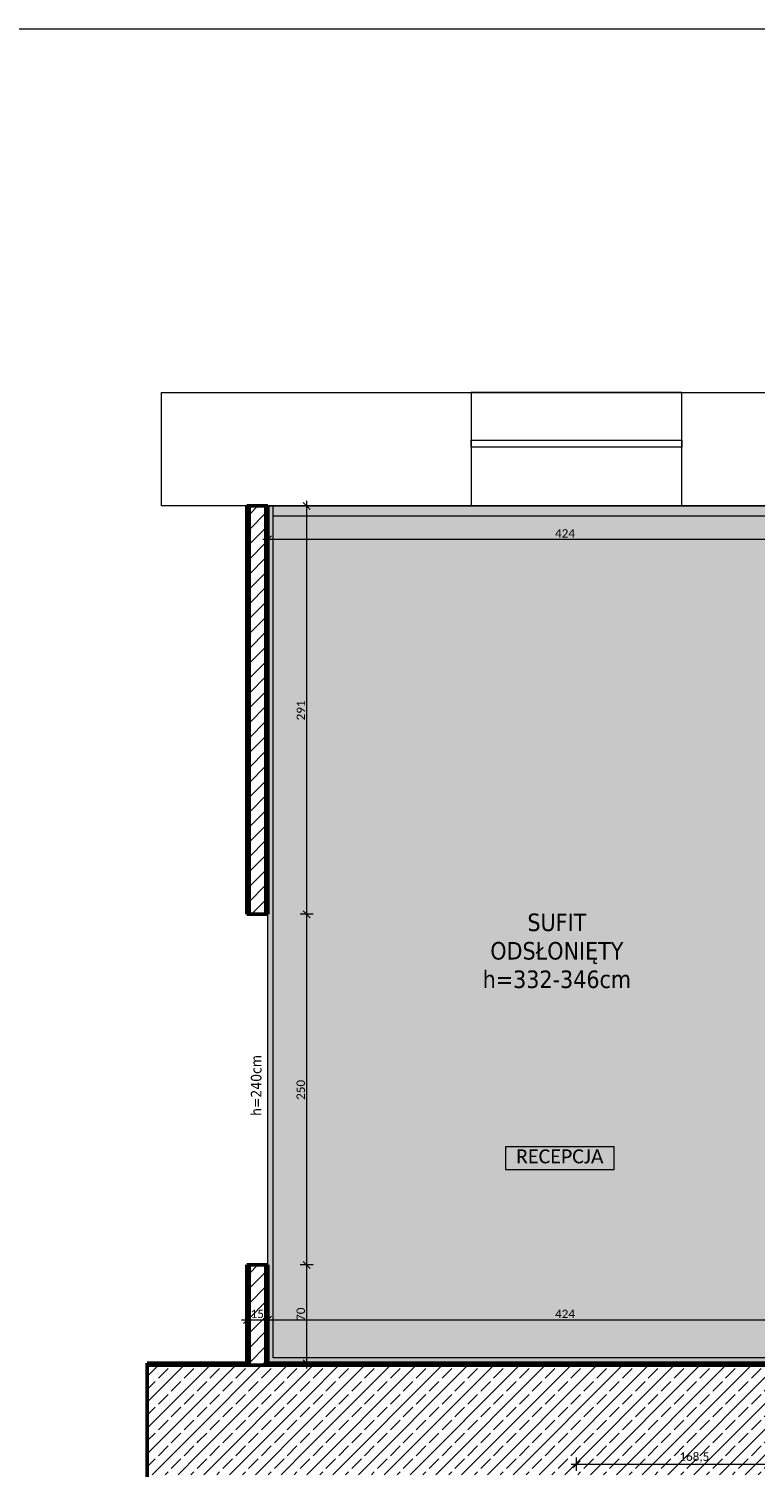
# Model space of a CAD drawing. Extents: x -1922 to 5870, y 70 to 4130.
# Tile 9 of 15: x 784 to 1820, y 2074 to 4130. Entities that reach past the tile are written whole.
import ezdxf
from ezdxf.xclip import XClip

# ---------------------------------------------------------------- set-up
doc = ezdxf.new("R2010")
doc.units = 0
doc.header["$MEASUREMENT"] = 0
doc.header["$XCLIPFRAME"] = 0
for name, color, linetype, lineweight in [('!KONCEPCJA_Nr_pióra__1', 7, 'Continuous', 50), ('!KONCEPCJA_Nr_pióra__61', 5, 'Continuous', 40), ('230-A Ściany działowe_Nr_pióra__1', 7, 'Continuous', 50), ('499-K Wymiary i opisy_Nr_pióra__65', 7, 'Continuous', 5), ('arkusz_Nr_pióra__5', 7, 'Continuous', 15), ('B_WIDOK_Nr_pióra__41', 7, 'Continuous', 13), ('Drzwi ARCHICAD_Nr_pióra__1', 7, 'Continuous', 50)]:
    doc.layers.add(name, color=color, linetype=linetype, lineweight=lineweight)
for name, color, linetype, lineweight, true_color in [('!ŚCIANY SUFITY PODŁOGI_Nr_pióra__254', 7, 'Continuous', 13, 0xb676ff), ('270-A Sufity_Nr_pióra__84', 7, 'Continuous', 5, 0xa5a5a5), ('B_WIDOK_Nr_pióra__64', 7, 'Continuous', 5, 0x9f9f9f), ('tekst_Nr_pióra__84', 7, 'Continuous', 5, 0xa5a5a5)]:
    doc.layers.add(name, color=color, linetype=linetype, lineweight=lineweight, true_color=true_color)
doc.layers.add('230-A Ściany działowe', color=7, linetype='Continuous')
doc.layers.add('820-G Rysunki Obrazki', color=7, linetype='Continuous')
doc.styles.add('GENERATED_STYLE_1', font='tahoma.ttf')
doc.styles.add('GENERATED_STYLE_6', font='calibril.ttf')
doc.linetypes.add('Symbol-005', pattern='A,0,[1,WSPL_R4_Ĺ›ciany sufity podĹ‚ogi11.Shx,S=0.238095,R=0,X=0,Y=0],-30,0', length=30)
pattern_1 = [(0, (1124.8, 2233.816), (0, 17.32051), [0, -10]), (0, (1129.8, 2242.476), (0, 17.3205), [0, -10])]
pattern_2 = [(45, (1124.8, 2233.816), (-10.6066, 10.6066), [])]
pattern_3 = [(45, (1124.8, 2233.816), (-18.3848, 18.3848), []), (45, (1115.608, 2243.008), (-18.38478, 18.38478), [19.5, -6.5])]

# ---------------------------------------------------------------- blocks, each defined once
blk = doc.blocks.new('Rysunek_2_2', base_point=(1124.8, 2233.8))
at = {"layer": '230-A Ściany działowe', "linetype": 'Continuous', "lineweight": 0, "ltscale": 0.1, "true_color": 0x000000}
h = blk.add_hatch(dxfattribs=at)
h.set_pattern_fill('Tynk_0002', color=18, style=0, pattern_type=2)
h.set_pattern_definition(pattern_1)
h.paths.add_polyline_path([(1094.8, 3449.8), (1094.8, 2867.8), (1097.8, 2867.8), (1097.8, 3449.8)])
h = blk.add_hatch(dxfattribs=at)
h.set_pattern_fill('Bloczki_ceramiczne_0002', color=18, style=0, pattern_type=2)
h.set_pattern_definition(pattern_2)
h.paths.add_polyline_path([(1121.8, 3449.8), (1097.8, 3449.8), (1097.8, 2867.8), (1121.8, 2867.8)])
h = blk.add_hatch(dxfattribs=at)
h.set_pattern_fill('Tynk_0002', color=18, style=0, pattern_type=2)
h.set_pattern_definition(pattern_1)
h.paths.add_polyline_path([(1121.8, 3449.8), (1121.8, 2867.8), (1124.8, 2867.8), (1124.8, 3449.8)])
h = blk.add_hatch(dxfattribs=at)
h.set_pattern_fill('Tynk_0002', color=18, style=0, pattern_type=2)
h.set_pattern_definition(pattern_1)
h.paths.add_polyline_path([(1094.8, 2227.8), (1097.8, 2227.8), (1097.8, 2367.8), (1094.8, 2367.8)])
h = blk.add_hatch(dxfattribs=at)
h.set_pattern_fill('Bloczki_ceramiczne_0002', color=18, style=0, pattern_type=2)
h.set_pattern_definition(pattern_2)
h.paths.add_polyline_path([(1097.8, 2367.8), (1097.8, 2227.8), (1121.8, 2227.8), (1121.8, 2367.8)])
h = blk.add_hatch(dxfattribs=at)
h.set_pattern_fill('Tynk_0002', color=18, style=0, pattern_type=2)
h.set_pattern_definition(pattern_1)
h.paths.add_polyline_path([(1121.8, 2227.8), (1124.8, 2227.8), (1124.8, 2367.8), (1121.8, 2367.8)])
h = blk.add_hatch(dxfattribs=at)
h.set_pattern_fill('Tynk_0002', color=18, style=0, pattern_type=2)
h.set_pattern_definition(pattern_1)
h.paths.add_polyline_path([(1094.8, 2227.8), (952.7, 2227.8), (952.7, 2224.8), (1094.8, 2224.8)])
h = blk.add_hatch(dxfattribs=at)
h.set_pattern_fill('Beton_zbrojony_0002', color=18, style=0, pattern_type=2)
h.set_pattern_definition(pattern_3)
h.paths.add_polyline_path([(1025.8, 2224.8), (952.7, 2224.8), (952.7, 2068.8), (1025.8, 2068.8)])
h = blk.add_hatch(dxfattribs=at)
h.set_pattern_fill('Beton_zbrojony_0002', color=18, style=0, pattern_type=2)
h.set_pattern_definition(pattern_3)
h.paths.add_polyline_path([(1025.8, 2068.8), (1181.8, 2068.8), (1181.8, 2224.8), (1025.8, 2224.8)])
h = blk.add_hatch(dxfattribs=at)
h.set_pattern_fill('Tynk_0002', color=18, style=0, pattern_type=2)
h.set_pattern_definition(pattern_1)
h.paths.add_polyline_path([(1094.8, 2224.8), (1097.8, 2224.8), (1097.8, 2227.8), (1094.8, 2227.8)])
h = blk.add_hatch(dxfattribs=at)
h.set_pattern_fill('Bloczki_ceramiczne_0002', color=18, style=0, pattern_type=2)
h.set_pattern_definition(pattern_2)
h.paths.add_polyline_path([(1097.8, 2224.8), (1121.8, 2224.8), (1121.8, 2227.8), (1097.8, 2227.8)])
h = blk.add_hatch(dxfattribs=at)
h.set_pattern_fill('Tynk_0002', color=18, style=0, pattern_type=2)
h.set_pattern_definition(pattern_1)
h.paths.add_polyline_path([(1121.8, 2224.8), (1124.8, 2224.8), (1124.8, 2227.8), (1121.8, 2227.8)])
h = blk.add_hatch(dxfattribs=at)
h.set_pattern_fill('Tynk_0002', color=18, style=0, pattern_type=2)
h.set_pattern_definition(pattern_1)
h.paths.add_polyline_path([(2532.8, 2227.8), (1124.8, 2227.8), (1124.8, 2224.8), (2532.8, 2224.8)])
h = blk.add_hatch(dxfattribs=at)
h.set_pattern_fill('Beton_zbrojony_0002', color=18, style=0, pattern_type=2)
h.set_pattern_definition(pattern_3)
h.paths.add_polyline_path([(1181.8, 2068.8), (2532.8, 2068.8), (2532.8, 2224.8), (1181.8, 2224.8)])
at = {"layer": '270-A Sufity_Nr_pióra__84', "linetype": 'Continuous', "lineweight": 5, "ltscale": 0.1, "true_color": 0xa5a5a5}
h = blk.add_hatch(dxfattribs=at)
h.set_pattern_fill('Piasek_0002', color=253, style=0, pattern_type=2)
h.set_pattern_definition([(45, (1548.8, 2864.556), (-9.54594, 9.54594), [0, -9, 0, -13.5]), (110, (1578.8, 2864.556), (12.68585, 4.61727), [0, -6.6, 0, -11.4])])
h.paths.add_polyline_path([(1124.8, 3449.8), (1124.8, 2227.8), (1972.8, 2227.8), (1972.8, 3449.8)])
at = {"layer": '!ŚCIANY SUFITY PODŁOGI_Nr_pióra__254', "color": 191, "linetype": 'Symbol-005', "lineweight": 13, "ltscale": 0.1, "true_color": 0xb676ff, "flags": 128}
for points in [[(1972.8, 2235.4), (1132.3, 2235.4), (1132.3, 3449.8)], [(1955.8, 3435.1), (1132.3, 3435.1)]]:
    blk.add_lwpolyline(points, dxfattribs=at)
at = {"layer": '230-A Ściany działowe_Nr_pióra__1', "color": 7, "linetype": 'Continuous', "lineweight": 50, "ltscale": 0.1}
for p, q in [((1097.8, 3449.8), (1097.8, 2867.8)), ((1121.8, 2867.8), (1121.8, 3449.8)), ((1094.8, 2867.8), (1097.8, 2867.8)), ((1097.8, 2867.8), (1121.8, 2867.8)), ((1121.8, 2867.8), (1124.8, 2867.8)), ((1094.8, 2367.8), (1097.8, 2367.8)), ((1097.8, 2367.8), (1097.8, 2227.8)), ((1097.8, 2367.8), (1121.8, 2367.8)), ((1121.8, 2227.8), (1121.8, 2367.8)), ((1121.8, 2367.8), (1124.8, 2367.8)), ((1025.8, 2224.8), (952.7, 2224.8)), ((1181.8, 2224.8), (1025.8, 2224.8)), ((1097.8, 2227.8), (1097.8, 2224.8)), ((1097.8, 2227.8), (1097.8, 2224.8)), ((1097.8, 2224.8), (1121.8, 2224.8)), ((1097.8, 2224.8), (1121.8, 2224.8)), ((1121.8, 2224.8), (1121.8, 2227.8)), ((1121.8, 2224.8), (1121.8, 2227.8)), ((2532.8, 2224.8), (1181.8, 2224.8))]:
    blk.add_line(p, q, dxfattribs=at)
at = {"layer": '230-A Ściany działowe_Nr_pióra__1', "color": 7, "linetype": 'Continuous', "lineweight": 50, "ltscale": 0.1, "flags": 128}
for points in [[(1094.8, 3449.8), (1094.8, 2867.8)], [(1094.8, 3449.8), (1097.8, 3449.8)], [(1097.8, 3449.8), (1121.8, 3449.8)], [(1121.8, 3449.8), (1124.8, 3449.8)], [(1124.8, 2867.8), (1124.8, 3449.8)], [(1094.8, 2367.8), (1094.8, 2227.8)], [(1124.8, 2227.8), (1124.8, 2367.8)], [(1094.8, 2227.8), (952.7, 2227.8)], [(952.7, 2227.8), (952.7, 2065.8)], [(2532.8, 2227.8), (1124.8, 2227.8)]]:
    blk.add_lwpolyline(points, dxfattribs=at)
at = {"layer": '270-A Sufity_Nr_pióra__84', "color": 253, "linetype": 'Continuous', "lineweight": 5, "ltscale": 0.1, "true_color": 0xa5a5a5}
for p, q in [((1124.8, 2227.8), (1124.8, 3449.8)), ((1124.8, 3449.8), (1972.8, 3449.8)), ((1972.8, 2227.8), (1124.8, 2227.8))]:
    blk.add_line(p, q, dxfattribs=at)
at = {"layer": '499-K Wymiary i opisy_Nr_pióra__65', "color": 7, "linetype": 'Continuous', "lineweight": 5, "ltscale": 0.1}
for p, q in [((1185.1, 3444.8), (1175.1, 3454.8)), ((1180.1, 3449.8), (1180.1, 3457.3)), ((1189.5, 3449.8), (1170.7, 3449.8)), ((1180.1, 2867.8), (1180.1, 3449.8)), ((1117.3, 3402.3), (1124.8, 3402.3)), ((1129.8, 3407.3), (1119.8, 3397.3)), ((1124.8, 3392.9), (1124.8, 3411.7)), ((1124.8, 3402.3), (1972.8, 3402.3)), ((1189.5, 2867.8), (1170.7, 2867.8)), ((1175.1, 2872.8), (1185.1, 2862.8)), ((1180.1, 2367.8), (1180.1, 2867.8)), ((1189.5, 2367.8), (1170.7, 2367.8)), ((1175.1, 2372.8), (1185.1, 2362.8)), ((1180.1, 2227.8), (1180.1, 2367.8)), ((1087.3, 2289.6), (1094.8, 2289.6)), ((1099.8, 2294.6), (1089.8, 2284.6)), ((1094.8, 2280.2), (1094.8, 2298.9)), ((1094.8, 2289.6), (1124.8, 2289.6)), ((1129.8, 2294.6), (1119.8, 2284.6)), ((1124.8, 2280.2), (1124.8, 2298.9)), ((1124.8, 2289.6), (1972.8, 2289.6)), ((1189.5, 2227.8), (1170.7, 2227.8)), ((1175.1, 2232.8), (1185.1, 2222.8)), ((1180.1, 2220.3), (1180.1, 2227.8)), ((1557.3, 2083.8), (1564.8, 2083.8)), ((1569.8, 2088.8), (1559.8, 2078.8)), ((1564.8, 2074.4), (1564.8, 2093.2)), ((1564.8, 2083.8), (1901.8, 2083.8))]:
    blk.add_line(p, q, dxfattribs=at)
at = {"layer": 'B_WIDOK_Nr_pióra__64', "color": 253, "linetype": 'Continuous', "lineweight": 5, "ltscale": 0.1, "true_color": 0x9f9f9f}
for p, q in [((1618.7, 2536.1), (1463.4, 2536.1)), ((1463.4, 2536.1), (1463.4, 2504.1)), ((1618.7, 2504.1), (1618.7, 2536.1)), ((1463.4, 2504.1), (1618.7, 2504.1))]:
    blk.add_line(p, q, dxfattribs=at)
at = {"layer": 'Drzwi ARCHICAD_Nr_pióra__1', "color": 7, "linetype": 'Continuous', "lineweight": 50, "ltscale": 0.1}
for p, q in [((1094.8, 2867.8), (1097.8, 2867.8)), ((1097.8, 2867.8), (1121.8, 2867.8)), ((1121.8, 2867.8), (1124.8, 2867.8)), ((1094.8, 2367.8), (1097.8, 2367.8)), ((1097.8, 2367.8), (1121.8, 2367.8)), ((1121.8, 2367.8), (1124.8, 2367.8))]:
    blk.add_line(p, q, dxfattribs=at)
at = {"layer": 'tekst_Nr_pióra__84', "color": 253, "linetype": 'Continuous', "lineweight": 5, "ltscale": 0.1, "true_color": 0xa5a5a5, "flags": 128}
for points in [[(972.8, 3611.8), (3354.8, 3611.8), (3354.8, 3449.8), (972.8, 3449.8)], [(1414.8, 3449.8), (1714.8, 3449.8), (1714.8, 3611.8), (1414.8, 3611.8)], [(1414.8, 3543.8), (1714.8, 3543.8), (1714.8, 3533.8), (1414.8, 3533.8)]]:
    blk.add_lwpolyline(points, close=True, dxfattribs=at)
at = {"layer": '!KONCEPCJA_Nr_pióra__1', "color": 7, "linetype": 'Continuous', "lineweight": 50, "insert": (1100.5, 2623.7), "char_height": 15, "attachment_point": 2, "rotation": 90, "style": 'GENERATED_STYLE_1'}
blk.add_mtext('\\A1;{\\pqc;\\fTahoma|b0|i0|c238|p34;h=240cm}', dxfattribs=at)
at = {"layer": '!KONCEPCJA_Nr_pióra__61', "color": 5, "linetype": 'Continuous', "lineweight": 40, "insert": (1536.8, 2868.8), "char_height": 25, "attachment_point": 2, "line_spacing_factor": 0.973958, "style": 'GENERATED_STYLE_1'}
blk.add_mtext('\\A1;{\\pqc;\\fTahoma|b0|i0|c238|p34;SUFIT \\P\\pqc;\\fTahoma|b0|i0|c238|p34;ODSŁONIĘTY\\P\\pqc;\\fTahoma|b0|i0|c238|p34;h=332-346cm}', dxfattribs=at)
at = {"layer": '499-K Wymiary i opisy_Nr_pióra__65', "color": 7, "linetype": 'Continuous', "lineweight": 5, "char_height": 12, "attachment_point": 7, "style": 'GENERATED_STYLE_6'}
for s, insert, width in [('\\A1;{\\pql;\\fCalibri Light|b0|i0|c238|p34;424}', (1534.2, 3404.7), 29.184), ('\\A1;{\\pql;\\fCalibri Light|b0|i0|c238|p34;15}', (1100.1, 2292), 19.456), ('\\A1;{\\pql;\\fCalibri Light|b0|i0|c238|p34;424}', (1534.2, 2292), 29.184), ('\\A1;{\\pql;\\fCalibri Light|b0|i0|c238|p34;168,5}', (1711.5, 2086.2), 43.648)]:
    blk.add_mtext(s, dxfattribs=dict(at, insert=insert, width=width))
at = {"layer": '499-K Wymiary i opisy_Nr_pióra__65', "color": 7, "linetype": 'Continuous', "lineweight": 5, "char_height": 12, "attachment_point": 7, "rotation": 90, "style": 'GENERATED_STYLE_6'}
for s, insert, width in [('\\A1;{\\pql;\\fCalibri Light|b0|i0|c238|p34;291}', (1177.7, 3144.2), 29.184), ('\\A1;{\\pql;\\fCalibri Light|b0|i0|c238|p34;250}', (1177.7, 2603.2), 29.184), ('\\A1;{\\pql;\\fCalibri Light|b0|i0|c238|p34;70}', (1177.7, 2288.1), 19.456)]:
    blk.add_mtext(s, dxfattribs=dict(at, insert=insert, width=width))
at = {"layer": 'B_WIDOK_Nr_pióra__41', "color": 7, "linetype": 'Continuous', "lineweight": 13, "insert": (1541, 2532.6), "char_height": 20, "attachment_point": 2, "style": 'GENERATED_STYLE_6'}
blk.add_mtext('\\A1;{\\pqc;\\fCalibri Light|b0|i0|c238|p34;RECEPCJA}', dxfattribs=at)

msp = doc.modelspace()

# ---------------------------------------------------------------- linework, layer by layer
at = {"layer": 'arkusz_Nr_pióra__5', "color": 7, "linetype": 'Continuous', "lineweight": 15, "ltscale": 0.1}
msp.add_lwpolyline([(70, 4130), (5870, 4130), (5870, 70), (70, 70)], close=True, dxfattribs=at)

# ---------------------------------------------------------------- next in the draw order: block references
at = {"layer": '820-G Rysunki Obrazki', "color": 9, "linetype": 'Continuous', "lineweight": 5, "ltscale": 0.1, "true_color": 0xc2c2c2}
ref = msp.add_blockref('Rysunek_2_2', (1124.8, 2233.8), dxfattribs=at)
XClip(ref).set_block_clipping_path([(712.59345625, 344.4914316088), (3674.7757765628, 3672.7923996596)])

doc.saveas('drawing.dxf')
